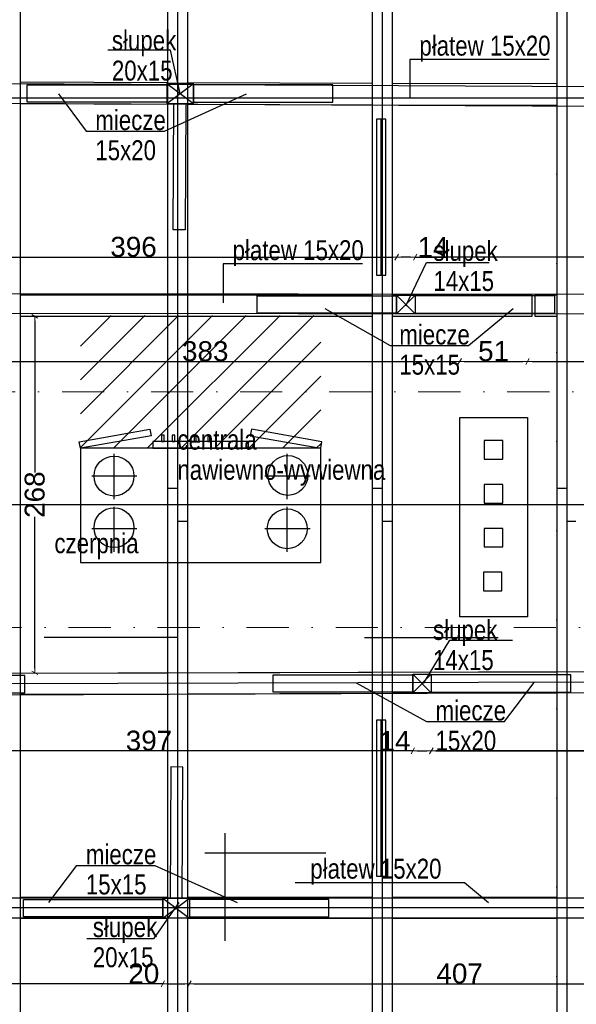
# Model space of a CAD drawing. Header units: millimetres. Extents: x 77315 to 2132699, y -120257 to -89040.
# Tile 22 of 56: x 634041 to 638232, y -114451 to -107044. Entities that reach past the tile are written whole.
import ezdxf

# ---------------------------------------------------------------- set-up
doc = ezdxf.new("R2010")
doc.units = ezdxf.units.MM
doc.header["$MEASUREMENT"] = 0
doc.linetypes.add('Dot & Dashed', pattern=[670.277762, 317.5, -176.388889, 0, -176.388874])
for name, color, linetype in [('2D Drafting - General', 7, 'Continuous'), ('DIM MALY', 7, 'Continuous'), ('Nowe_0', 7, 'Continuous'), ('Nowe_Interior - Lamp', 7, 'Continuous'), ('opisy inne', 7, 'Continuous'), ('OSIE', 7, 'Continuous'), ('platew', 7, 'Continuous'), ('podwaliny', 7, 'Continuous'), ('SCIANY_KONSTR', 7, 'Continuous'), ('Structural - Grid', 7, 'Continuous'), ('wiezba', 7, 'Continuous')]:
    doc.layers.add(name, color=color, linetype=linetype)
doc.styles.add('STYL_AUTOMATYCZNY_2', font='arial.ttf')
doc.styles.add('STYL_AUTOMATYCZNY_3', font='arial.ttf', dxfattribs={"width": 0.8})
doc.dimstyles.new('STYL_AUTOMATYCZNY__8', dxfattribs={"dimtxt": 150, "dimasz": 34.231941, "dimexe": 0.18, "dimexo": 0.0625, "dimgap": 0, "dimtad": 1, "dimdec": 0, "dimlfac": 0.1, "dimzin": 0, "dimdsep": 46, "dimtxsty": 'STYL_AUTOMATYCZNY_2', "dimblk": 'ARROWHEAD_2', "dimblk1": 'ARROWHEAD_2', "dimblk2": 'ARROWHEAD_2', "dimcen": 0.09, "dimse1": 1, "dimse2": 1, "dimclrd": 5, "dimclre": 5, "dimclrt": 1, "dimadec": 0, "dimazin": 0, "dimtfac": 1, "dimtdec": 4, "dimtmove": 0, "dimatfit": 3, "dimfxl": 0, "dimtolj": 1, "dimtzin": 0, "dimarcsym": 0})
doc.dimstyles.new('STYL_AUTOMATYCZNY__9', dxfattribs={"dimtxt": 150, "dimasz": 34.231941, "dimexe": 0.18, "dimexo": 0.0625, "dimgap": 0, "dimtad": 1, "dimtih": 1, "dimtoh": 1, "dimdec": 0, "dimlfac": 0.1, "dimzin": 0, "dimdsep": 46, "dimtxsty": 'STYL_AUTOMATYCZNY_2', "dimblk": 'ARROWHEAD_2', "dimblk1": 'ARROWHEAD_2', "dimblk2": 'ARROWHEAD_2', "dimcen": 0.09, "dimse1": 1, "dimse2": 1, "dimclrd": 5, "dimclre": 5, "dimclrt": 1, "dimadec": 0, "dimazin": 0, "dimtfac": 1, "dimtdec": 4, "dimtmove": 0, "dimatfit": 3, "dimfxl": 0, "dimtolj": 1, "dimtzin": 0, "dimarcsym": 0})

# ---------------------------------------------------------------- blocks, each defined once
blk = doc.blocks.new('ARROWHEAD_2')
at = {"color": 0, "linetype": 'Continuous', "lineweight": 0}
for p, q in [((0, 0), (-1, 0)), ((-0.38, -0.66), (0.38, 0.66))]:
    blk.add_line(p, q, dxfattribs=at)
blk = doc.blocks.new('*D1224', base_point=(536116.7, -11361.7))
at = {"layer": 'Defpoints', "color": 0}
for p in [(631248.9, -114044.4), (635118.9, -114005.5), (631248.9, -114296.4)]:
    blk.add_point(p, dxfattribs=at)
at = {"layer": 'DIM MALY', "color": 5, "lineweight": -2}
blk.add_line((635084.7, -114296.4), (631283.1, -114296.4), dxfattribs=at)
at = {"layer": 'DIM MALY', "color": 5, "lineweight": -2, "xscale": 34.23194115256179, "yscale": 34.23194115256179, "zscale": 34.23194115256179, "rotation": 180}
blk.add_blockref('ARROWHEAD_2', (631248.9, -114296.4), dxfattribs=at)
at = {"layer": 'DIM MALY', "color": 5, "lineweight": -2, "xscale": 34.23194115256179, "yscale": 34.23194115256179, "zscale": 34.23194115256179}
blk.add_blockref('ARROWHEAD_2', (635118.9, -114296.4), dxfattribs=at)
at = {"layer": 'DIM MALY', "color": 1, "insert": (633183.5, -114219.8), "char_height": 150, "attachment_point": 5, "style": 'STYL_AUTOMATYCZNY_2'}
blk.add_mtext('\\A1;387', dxfattribs=at)
blk = doc.blocks.new('*D1225', base_point=(536116.7, -11361.7))
at = {"layer": 'Defpoints', "color": 0}
for p in [(635118.9, -114044.4), (635318.9, -114043.4), (635318.9, -114296.4)]:
    blk.add_point(p, dxfattribs=at)
at = {"layer": 'DIM MALY', "color": 5, "lineweight": -2}
for p, q in [((635084.7, -114296.4), (634867.8, -114296.4)), ((635118.9, -114296.4), (635084.7, -114296.4)), ((635153.1, -114296.4), (635284.7, -114296.4))]:
    blk.add_line(p, q, dxfattribs=at)
at = {"layer": 'DIM MALY', "color": 5, "lineweight": -2, "xscale": 34.23194115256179, "yscale": 34.23194115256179, "zscale": 34.23194115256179, "rotation": 180}
blk.add_blockref('ARROWHEAD_2', (635118.9, -114296.4), dxfattribs=at)
at = {"layer": 'DIM MALY', "color": 5, "lineweight": -2, "xscale": 34.23194115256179, "yscale": 34.23194115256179, "zscale": 34.23194115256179}
blk.add_blockref('ARROWHEAD_2', (635318.9, -114296.4), dxfattribs=at)
at = {"layer": 'DIM MALY', "color": 1, "insert": (634976.2, -114219.8), "char_height": 150, "attachment_point": 5, "style": 'STYL_AUTOMATYCZNY_2'}
blk.add_mtext('\\A1;20', dxfattribs=at)
blk = doc.blocks.new('*D1226', base_point=(536116.7, -11361.7))
at = {"layer": 'Defpoints', "color": 0}
for p in [(635318.9, -114035.7), (639388.9, -114008.4), (639388.9, -114296.4)]:
    blk.add_point(p, dxfattribs=at)
at = {"layer": 'DIM MALY', "color": 5, "lineweight": -2}
blk.add_line((635353.1, -114296.4), (639354.7, -114296.4), dxfattribs=at)
at = {"layer": 'DIM MALY', "color": 5, "lineweight": -2, "xscale": 34.23194115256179, "yscale": 34.23194115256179, "zscale": 34.23194115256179, "rotation": 180}
blk.add_blockref('ARROWHEAD_2', (635318.9, -114296.4), dxfattribs=at)
at = {"layer": 'DIM MALY', "color": 5, "lineweight": -2, "xscale": 34.23194115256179, "yscale": 34.23194115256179, "zscale": 34.23194115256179}
blk.add_blockref('ARROWHEAD_2', (639388.9, -114296.4), dxfattribs=at)
at = {"layer": 'DIM MALY', "color": 1, "insert": (637353.5, -114219.8), "char_height": 150, "attachment_point": 5, "style": 'STYL_AUTOMATYCZNY_2'}
blk.add_mtext('\\A1;407', dxfattribs=at)
blk = doc.blocks.new('*D1237', base_point=(536116.7, -11361.7))
at = {"layer": 'Defpoints', "color": 0}
for p in [(637018.9, -108830.2), (637018.9, -108902.7), (641048.9, -109035.2)]:
    blk.add_point(p, dxfattribs=at)
at = {"layer": 'DIM MALY', "color": 5, "lineweight": -2}
blk.add_line((641014.7, -108830.2), (637053.1, -108830.2), dxfattribs=at)
at = {"layer": 'DIM MALY', "color": 5, "lineweight": -2, "xscale": 34.23194115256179, "yscale": 34.23194115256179, "zscale": 34.23194115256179, "rotation": 180}
blk.add_blockref('ARROWHEAD_2', (637018.9, -108830.2), dxfattribs=at)
at = {"layer": 'DIM MALY', "color": 5, "lineweight": -2, "xscale": 34.23194115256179, "yscale": 34.23194115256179, "zscale": 34.23194115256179}
blk.add_blockref('ARROWHEAD_2', (641048.9, -108830.2), dxfattribs=at)
at = {"layer": 'DIM MALY', "color": 1, "insert": (639033.5, -108753.6), "char_height": 150, "attachment_point": 5, "style": 'STYL_AUTOMATYCZNY_2'}
blk.add_mtext('\\A1;403', dxfattribs=at)
blk = doc.blocks.new('*D1241', base_point=(536116.7, -11361.7))
at = {"layer": 'Defpoints', "color": 0}
for p in [(636878.9, -108830.2), (636878.9, -108885.7), (632918.9, -109080.6)]:
    blk.add_point(p, dxfattribs=at)
at = {"layer": 'DIM MALY', "color": 5, "lineweight": -2}
blk.add_line((632953.1, -108830.2), (636844.7, -108830.2), dxfattribs=at)
at = {"layer": 'DIM MALY', "color": 5, "lineweight": -2, "xscale": 34.23194115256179, "yscale": 34.23194115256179, "zscale": 34.23194115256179, "rotation": 180}
blk.add_blockref('ARROWHEAD_2', (632918.9, -108830.2), dxfattribs=at)
at = {"layer": 'DIM MALY', "color": 5, "lineweight": -2, "xscale": 34.23194115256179, "yscale": 34.23194115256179, "zscale": 34.23194115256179}
blk.add_blockref('ARROWHEAD_2', (636878.9, -108830.2), dxfattribs=at)
at = {"layer": 'DIM MALY', "color": 1, "insert": (634898.5, -108753.6), "char_height": 150, "attachment_point": 5, "style": 'STYL_AUTOMATYCZNY_2'}
blk.add_mtext('\\A1;396', dxfattribs=at)
blk = doc.blocks.new('*D1242', base_point=(536116.7, -11361.7))
at = {"layer": 'Defpoints', "color": 0}
for p in [(637018.9, -108742.6), (636878.9, -108830.2), (636878.9, -109080.6)]:
    blk.add_point(p, dxfattribs=at)
at = {"layer": 'DIM MALY', "color": 5, "lineweight": -2}
for p, q in [((636984.7, -108830.2), (636913.1, -108830.2)), ((637018.9, -108830.2), (637053.1, -108830.2)), ((637053.1, -108830.2), (637253.3, -108830.2))]:
    blk.add_line(p, q, dxfattribs=at)
at = {"layer": 'DIM MALY', "color": 5, "lineweight": -2, "xscale": 34.23194115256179, "yscale": 34.23194115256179, "zscale": 34.23194115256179, "rotation": 180}
blk.add_blockref('ARROWHEAD_2', (636878.9, -108830.2), dxfattribs=at)
at = {"layer": 'DIM MALY', "color": 5, "lineweight": -2, "xscale": 34.23194115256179, "yscale": 34.23194115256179, "zscale": 34.23194115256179}
blk.add_blockref('ARROWHEAD_2', (637018.9, -108830.2), dxfattribs=at)
at = {"layer": 'DIM MALY', "color": 1, "insert": (637153.2, -108754.9), "char_height": 150, "attachment_point": 5, "style": 'STYL_AUTOMATYCZNY_2'}
blk.add_mtext('\\A1;14', dxfattribs=at)
blk = doc.blocks.new('*D1252', base_point=(536116.7, -11361.7))
at = {"layer": 'Defpoints', "color": 0}
for p in [(634182.7, -109275.5), (634155, -111957.9), (634182.7, -111957.9)]:
    blk.add_point(p, dxfattribs=at)
at = {"layer": 'DIM MALY', "color": 5, "lineweight": -2}
for p, q in [((634155, -109309.7), (634155, -110449.9)), ((634155, -111923.6), (634155, -110784.2))]:
    blk.add_line(p, q, dxfattribs=at)
at = {"layer": 'DIM MALY', "color": 5, "lineweight": -2, "xscale": 34.23194115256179, "yscale": 34.23194115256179, "zscale": 34.23194115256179}
for p, rotation in [((634155, -109275.5), 90), ((634155, -111957.9), 270)]:
    blk.add_blockref('ARROWHEAD_2', p, dxfattribs=dict(at, rotation=rotation))
at = {"layer": 'DIM MALY', "color": 1, "insert": (634155, -110617.1), "char_height": 150, "attachment_point": 5, "rotation": 90, "style": 'STYL_AUTOMATYCZNY_2'}
blk.add_mtext('\\A1;268', dxfattribs=at)
blk = doc.blocks.new('*D1257', base_point=(536116.7, -11361.7))
at = {"layer": 'Defpoints', "color": 0}
for p in [(637140.3, -112200.4), (641189.8, -112183.4), (637140.3, -112545.4)]:
    blk.add_point(p, dxfattribs=at)
at = {"layer": 'DIM MALY', "color": 5, "lineweight": -2}
blk.add_line((641155.6, -112545.4), (637174.5, -112545.4), dxfattribs=at)
at = {"layer": 'DIM MALY', "color": 5, "lineweight": -2, "xscale": 34.23194115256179, "yscale": 34.23194115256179, "zscale": 34.23194115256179, "rotation": 180}
blk.add_blockref('ARROWHEAD_2', (637140.3, -112545.4), dxfattribs=at)
at = {"layer": 'DIM MALY', "color": 5, "lineweight": -2, "xscale": 34.23194115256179, "yscale": 34.23194115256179, "zscale": 34.23194115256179}
blk.add_blockref('ARROWHEAD_2', (641189.8, -112545.4), dxfattribs=at)
at = {"layer": 'DIM MALY', "color": 1, "insert": (639164.7, -112468.8), "char_height": 150, "attachment_point": 5, "style": 'STYL_AUTOMATYCZNY_2'}
blk.add_mtext('\\A1;405', dxfattribs=at)
blk = doc.blocks.new('*D1258', base_point=(536116.7, -11361.7))
at = {"layer": 'Defpoints', "color": 0}
for p in [(637000.3, -112200.4), (637140.3, -112200.4), (637140.3, -112545.4)]:
    blk.add_point(p, dxfattribs=at)
at = {"layer": 'DIM MALY', "color": 5, "lineweight": -2}
for p, q in [((636966.1, -112545.4), (636765.9, -112545.4)), ((637000.3, -112545.4), (636966.1, -112545.4)), ((637034.5, -112545.4), (637106.1, -112545.4))]:
    blk.add_line(p, q, dxfattribs=at)
at = {"layer": 'DIM MALY', "color": 5, "lineweight": -2, "xscale": 34.23194115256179, "yscale": 34.23194115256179, "zscale": 34.23194115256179, "rotation": 180}
blk.add_blockref('ARROWHEAD_2', (637000.3, -112545.4), dxfattribs=at)
at = {"layer": 'DIM MALY', "color": 5, "lineweight": -2, "xscale": 34.23194115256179, "yscale": 34.23194115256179, "zscale": 34.23194115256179}
blk.add_blockref('ARROWHEAD_2', (637140.3, -112545.4), dxfattribs=at)
at = {"layer": 'DIM MALY', "color": 1, "insert": (636866, -112470.1), "char_height": 150, "attachment_point": 5, "style": 'STYL_AUTOMATYCZNY_2'}
blk.add_mtext('\\A1;14', dxfattribs=at)
blk = doc.blocks.new('*D1259', base_point=(536116.7, -11361.7))
at = {"layer": 'Defpoints', "color": 0}
for p in [(637140.3, -112200.4), (641189.8, -112183.4), (641189.8, -112545.4)]:
    blk.add_point(p, dxfattribs=at)
at = {"layer": 'DIM MALY', "color": 5, "lineweight": -2}
blk.add_line((637174.5, -112545.4), (641155.6, -112545.4), dxfattribs=at)
at = {"layer": 'DIM MALY', "color": 5, "lineweight": -2, "xscale": 34.23194115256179, "yscale": 34.23194115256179, "zscale": 34.23194115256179, "rotation": 180}
blk.add_blockref('ARROWHEAD_2', (637140.3, -112545.4), dxfattribs=at)
at = {"layer": 'DIM MALY', "color": 5, "lineweight": -2, "xscale": 34.23194115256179, "yscale": 34.23194115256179, "zscale": 34.23194115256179}
blk.add_blockref('ARROWHEAD_2', (641189.8, -112545.4), dxfattribs=at)
at = {"layer": 'DIM MALY', "color": 1, "insert": (639164.7, -112468.8), "char_height": 150, "attachment_point": 5, "style": 'STYL_AUTOMATYCZNY_2'}
blk.add_mtext('\\A1;405', dxfattribs=at)
blk = doc.blocks.new('*D1260', base_point=(536116.7, -11361.7))
at = {"layer": 'Defpoints', "color": 0}
for p in [(633030.3, -112200.4), (637000.3, -112173.1), (633030.3, -112545.4)]:
    blk.add_point(p, dxfattribs=at)
at = {"layer": 'DIM MALY', "color": 5, "lineweight": -2}
blk.add_line((636966.1, -112545.4), (633064.5, -112545.4), dxfattribs=at)
at = {"layer": 'DIM MALY', "color": 5, "lineweight": -2, "xscale": 34.23194115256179, "yscale": 34.23194115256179, "zscale": 34.23194115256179, "rotation": 180}
blk.add_blockref('ARROWHEAD_2', (633030.3, -112545.4), dxfattribs=at)
at = {"layer": 'DIM MALY', "color": 5, "lineweight": -2, "xscale": 34.23194115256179, "yscale": 34.23194115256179, "zscale": 34.23194115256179}
blk.add_blockref('ARROWHEAD_2', (637000.3, -112545.4), dxfattribs=at)
at = {"layer": 'DIM MALY', "color": 1, "insert": (635014.9, -112468.7), "char_height": 150, "attachment_point": 5, "style": 'STYL_AUTOMATYCZNY_2'}
blk.add_mtext('\\A1;397', dxfattribs=at)
blk = doc.blocks.new('*D1670', base_point=(536116.7, -11361.7))
at = {"layer": 'Defpoints', "color": 0}
for p in [(637353.9, -109615.5), (633523.4, -110135.7), (637353.9, -110102.4)]:
    blk.add_point(p, dxfattribs=at)
at = {"layer": 'DIM MALY', "color": 5, "lineweight": -2}
blk.add_line((633557.6, -109615.5), (637319.7, -109615.5), dxfattribs=at)
at = {"layer": 'DIM MALY', "color": 5, "lineweight": -2, "xscale": 34.23194115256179, "yscale": 34.23194115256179, "zscale": 34.23194115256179, "rotation": 180}
blk.add_blockref('ARROWHEAD_2', (633523.4, -109615.5), dxfattribs=at)
at = {"layer": 'DIM MALY', "color": 5, "lineweight": -2, "xscale": 34.23194115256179, "yscale": 34.23194115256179, "zscale": 34.23194115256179}
blk.add_blockref('ARROWHEAD_2', (637353.9, -109615.5), dxfattribs=at)
at = {"layer": 'DIM MALY', "color": 1, "insert": (635438.3, -109538.8), "char_height": 150, "attachment_point": 5, "style": 'STYL_AUTOMATYCZNY_2'}
blk.add_mtext('\\A1;383', dxfattribs=at)
blk = doc.blocks.new('*D1671', base_point=(536116.7, -11361.7))
at = {"layer": 'Defpoints', "color": 0}
for p in [(637863.9, -109614.8), (637353.9, -110102.4), (637863.9, -110089.2)]:
    blk.add_point(p, dxfattribs=at)
at = {"layer": 'DIM MALY', "color": 5, "lineweight": -2}
blk.add_line((637388.2, -109614.8), (637829.7, -109614.8), dxfattribs=at)
at = {"layer": 'DIM MALY', "color": 5, "lineweight": -2, "xscale": 34.23194115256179, "yscale": 34.23194115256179, "zscale": 34.23194115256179, "rotation": 180}
blk.add_blockref('ARROWHEAD_2', (637353.9, -109614.8), dxfattribs=at)
at = {"layer": 'DIM MALY', "color": 5, "lineweight": -2, "xscale": 34.23194115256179, "yscale": 34.23194115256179, "zscale": 34.23194115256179}
blk.add_blockref('ARROWHEAD_2', (637863.9, -109614.8), dxfattribs=at)
at = {"layer": 'DIM MALY', "color": 1, "insert": (637608.7, -109538.2), "char_height": 150, "attachment_point": 5, "style": 'STYL_AUTOMATYCZNY_2'}
blk.add_mtext('\\A1;51', dxfattribs=at)
blk = doc.blocks.new('*D1672', base_point=(536116.7, -11361.7))
at = {"layer": 'Defpoints', "color": 0}
for p in [(637863.9, -109614.8), (637353.9, -110102.4), (637863.9, -110089.2)]:
    blk.add_point(p, dxfattribs=at)
at = {"layer": 'DIM MALY', "color": 5, "lineweight": -2}
blk.add_line((637388.2, -109614.8), (637829.7, -109614.8), dxfattribs=at)
at = {"layer": 'DIM MALY', "color": 5, "lineweight": -2, "xscale": 34.23194115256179, "yscale": 34.23194115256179, "zscale": 34.23194115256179, "rotation": 180}
blk.add_blockref('ARROWHEAD_2', (637353.9, -109614.8), dxfattribs=at)
at = {"layer": 'DIM MALY', "color": 5, "lineweight": -2, "xscale": 34.23194115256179, "yscale": 34.23194115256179, "zscale": 34.23194115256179}
blk.add_blockref('ARROWHEAD_2', (637863.9, -109614.8), dxfattribs=at)
at = {"layer": 'DIM MALY', "color": 1, "insert": (637608.7, -109538.2), "char_height": 150, "attachment_point": 5, "style": 'STYL_AUTOMATYCZNY_2'}
blk.add_mtext('\\A1;51', dxfattribs=at)
blk = doc.blocks.new('*D1673', base_point=(536116.7, -11361.7))
at = {"layer": 'Defpoints', "color": 0}
for p in [(644164.5, -109614.8), (637863.9, -110089.2), (644164.5, -110569.9)]:
    blk.add_point(p, dxfattribs=at)
at = {"layer": 'DIM MALY', "color": 5, "lineweight": -2}
blk.add_line((637898.2, -109614.8), (644130.3, -109614.8), dxfattribs=at)
at = {"layer": 'DIM MALY', "color": 5, "lineweight": -2, "xscale": 34.23194115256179, "yscale": 34.23194115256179, "zscale": 34.23194115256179, "rotation": 180}
blk.add_blockref('ARROWHEAD_2', (637863.9, -109614.8), dxfattribs=at)
at = {"layer": 'DIM MALY', "color": 5, "lineweight": -2, "xscale": 34.23194115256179, "yscale": 34.23194115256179, "zscale": 34.23194115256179}
blk.add_blockref('ARROWHEAD_2', (644164.5, -109614.8), dxfattribs=at)
at = {"layer": 'DIM MALY', "color": 1, "insert": (641013.8, -109538.1), "char_height": 150, "attachment_point": 5, "style": 'STYL_AUTOMATYCZNY_2'}
blk.add_mtext('\\A1;630', dxfattribs=at)
blk = doc.blocks.new('*D1688', base_point=(536116.7, -11361.7))
at = {"layer": 'Defpoints', "color": 0}
for p in [(637863.9, -109614.8), (637353.9, -110102.4), (637863.9, -110089.2)]:
    blk.add_point(p, dxfattribs=at)
at = {"layer": 'DIM MALY', "color": 5, "lineweight": -2}
blk.add_line((637388.2, -109614.8), (637829.7, -109614.8), dxfattribs=at)
at = {"layer": 'DIM MALY', "color": 5, "lineweight": -2, "xscale": 34.23194115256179, "yscale": 34.23194115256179, "zscale": 34.23194115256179, "rotation": 180}
blk.add_blockref('ARROWHEAD_2', (637353.9, -109614.8), dxfattribs=at)
at = {"layer": 'DIM MALY', "color": 5, "lineweight": -2, "xscale": 34.23194115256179, "yscale": 34.23194115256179, "zscale": 34.23194115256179}
blk.add_blockref('ARROWHEAD_2', (637863.9, -109614.8), dxfattribs=at)
at = {"layer": 'DIM MALY', "color": 1, "insert": (637608.7, -109538.2), "char_height": 150, "attachment_point": 5, "style": 'STYL_AUTOMATYCZNY_2'}
blk.add_mtext('\\A1;51', dxfattribs=at)
blk = doc.blocks.new('*D1689', base_point=(536116.7, -11361.7))
at = {"layer": 'Defpoints', "color": 0}
for p in [(644164.5, -109614.8), (637863.9, -110089.2), (644164.5, -110569.9)]:
    blk.add_point(p, dxfattribs=at)
at = {"layer": 'DIM MALY', "color": 5, "lineweight": -2}
blk.add_line((637898.2, -109614.8), (644130.3, -109614.8), dxfattribs=at)
at = {"layer": 'DIM MALY', "color": 5, "lineweight": -2, "xscale": 34.23194115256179, "yscale": 34.23194115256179, "zscale": 34.23194115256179, "rotation": 180}
blk.add_blockref('ARROWHEAD_2', (637863.9, -109614.8), dxfattribs=at)
at = {"layer": 'DIM MALY', "color": 5, "lineweight": -2, "xscale": 34.23194115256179, "yscale": 34.23194115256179, "zscale": 34.23194115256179}
blk.add_blockref('ARROWHEAD_2', (644164.5, -109614.8), dxfattribs=at)
at = {"layer": 'DIM MALY', "color": 1, "insert": (641013.8, -109538.1), "char_height": 150, "attachment_point": 5, "style": 'STYL_AUTOMATYCZNY_2'}
blk.add_mtext('\\A1;630', dxfattribs=at)

msp = doc.modelspace()

# ---------------------------------------------------------------- hatches: boundary and pattern name
at = {"layer": '2D Drafting - General'}
h = msp.add_hatch(dxfattribs=at)
h.set_pattern_fill('Masonry_Block_0003', color=256, style=0, pattern_type=2)
h.set_pattern_definition([(45, (536116.65, -11361.66), (-127.27922, 127.27922), [])])
h.paths.add_polyline_path([(634498.6, -110268.4), (636308.6, -110268.4), (636308.6, -109268.4), (634498.6, -109268.4)])

# ---------------------------------------------------------------- linework, layer by layer
for p, q in [((635232.9, -111690.7), (634226.5, -111690.7)), ((636637.2, -111690.7), (637643.6, -111690.7))]:
    msp.add_line(p, q)
at = {"layer": 'Nowe_0'}
for points in [[(634498.6, -110268.4), (634489.9, -110219.1), (635021.7, -110125.4), (635030.4, -110174.6)], [(636308.6, -110268.4), (636317.2, -110219.1), (635785.4, -110125.4), (635776.8, -110174.6)], [(635109.7, -110218.4), (635129.7, -110218.4), (635129.7, -110168.4), (635109.7, -110168.4)], [(635189.7, -110218.4), (635209.7, -110218.4), (635209.7, -110168.4), (635189.7, -110168.4)], [(635355.9, -110218.4), (635370.9, -110218.4), (635370.9, -110178.4), (635355.9, -110178.4)], [(635458.2, -110218.4), (635473.2, -110218.4), (635473.2, -110178.4), (635458.2, -110178.4)], [(634498.6, -111128.4), (636308.6, -111128.4), (636308.6, -110268.4), (634498.6, -110268.4)], [(635043.6, -110268.4), (635763.6, -110268.4), (635763.6, -110218.4), (635043.6, -110218.4)]]:
    msp.add_lwpolyline(points, close=True, dxfattribs=at)
for points in [[(634751.6, -110649.9), (634751.6, -110309.9)], [(636055.6, -110649.9), (636055.6, -110309.9)], [(634924.1, -110477.4), (634584.1, -110477.4)], [(636228.1, -110477.4), (635888.1, -110477.4)], [(634751.6, -111047.9), (634751.6, -110707.9)], [(636055.6, -111047.9), (636055.6, -110707.9)], [(634924.1, -110875.4), (634584.1, -110875.4)], [(636228.1, -110875.4), (635888.1, -110875.4)]]:
    msp.add_lwpolyline(points, dxfattribs=at)
for centre in [(634751.6, -110477.4), (636060.6, -110472.6), (634751.6, -110865.5), (636055.6, -110873.6)]:
    msp.add_circle(centre, 150, dxfattribs=at)
at = {"layer": 'Nowe_Interior - Lamp'}
for points in [[(636727.9, -107791.4), (636727.9, -108965.4), (636796.9, -108965.4), (636796.9, -107791.4)], [(636727.9, -112313.4), (636727.9, -113487.4), (636796.9, -113487.4), (636796.9, -112313.4)]]:
    msp.add_lwpolyline(points, close=True, dxfattribs=at)
for points in [[(636762.4, -108965.4), (636762.4, -107791.4)], [(636762.4, -113487.4), (636762.4, -112313.4)]]:
    msp.add_lwpolyline(points, dxfattribs=at)
at = {"layer": 'opisy inne'}
for p, q in [((638028.6, -107343.3), (636978.8, -107343.3)), ((636978.8, -107343.3), (636978.8, -107635.5)), ((636622.6, -108881.8), (635572.7, -108881.8)), ((635572.7, -108881.8), (635572.7, -109173.9)), ((635586.4, -113163.2), (635586.4, -113974.7)), ((636346.2, -113313.2), (635436.4, -113313.2))]:
    msp.add_line(p, q, dxfattribs=at)
for points in [[(635249, -107599.6), (635177.1, -107273.6), (634704.4, -107273.6)], [(634332.5, -107602.4), (634542.7, -107882.1), (635130.7, -107882.1), (635749.8, -107602.4)], [(636948.9, -109195.5), (637103.8, -108869.4), (637576.4, -108869.4)], [(636338.6, -109215.7), (636831.2, -109495.5), (637419.1, -109495.5), (637755.9, -109215.7)], [(637081.8, -112038.4), (637278.8, -111712.4), (637751.4, -111712.4)], [(636575.6, -112033.2), (637103.9, -112323.8), (637691.8, -112323.8), (637913.6, -112029.3)], [(634261.2, -113685.5), (634471.4, -113405.7), (635059.4, -113405.7), (635678.5, -113685.4)], [(636115.2, -113534.6), (637389.3, -113534.6), (637570.3, -113685.4)], [(635239.5, -113685.4), (635047.8, -113957.7), (634545.8, -113957.7)]]:
    msp.add_lwpolyline(points, dxfattribs=at)
at = {"layer": 'OSIE'}
for p, q in [((635229, -104546.9), (635229, -116836.9)), ((636769.3, -104546.9), (636769.3, -116836.9)), ((638159.3, -104546.9), (638159.3, -116836.9)), ((643928.9, -107635.5), (632891.5, -107635.5)), ((623016.9, -110691.9), (655149.7, -110691.9)), ((642766.6, -112015.4), (631135, -112048.8)), ((644759.3, -113725.4), (623888.9, -113725.5))]:
    msp.add_line(p, q, dxfattribs=at)
at = {"layer": 'platew'}
for p, q in [((626868.9, -107488.5), (649654.3, -107602)), ((627019.3, -107638.4), (649654.3, -107750.9)), ((628673.9, -109096.7), (648243.9, -109118.9)), ((628825, -109246.9), (648243.9, -109268.9)), ((643013.1, -111940.1), (628335.6, -111974.6)), ((643013.1, -112090.4), (628335.6, -112147.5)), ((646763.9, -113654.6), (627038.5, -113650.6)), ((646763.9, -113804.6), (626894, -113800.6))]:
    msp.add_line(p, q, dxfattribs=at)
at = {"layer": 'podwaliny'}
for points in [[(635154, -107518.7), (634043.9, -107515.3)], [(636694.3, -107523.4), (635304, -107519.1)], [(638084.3, -107527.6), (636844.3, -107523.8)], [(634043.9, -107675.3), (635154, -107678.7)], [(635304, -107679.1), (636694.3, -107683.4)], [(636844.3, -107683.8), (638084.3, -107687.6)], [(636694.3, -109115.5), (634043.9, -109115.5)], [(636844.3, -109275.5), (637898.9, -109275.5), (637898.9, -109115.5), (636844.3, -109115.5)], [(638084.3, -109115.5), (637918.9, -109115.5), (637918.9, -109275.5), (638084.3, -109275.5)], [(634043.9, -109275.5), (636694.3, -109275.5)], [(634043.9, -111960.4), (635154, -111957.2)], [(635304, -111956.8), (636694.3, -111952.8)], [(636844.3, -111952.4), (638084.3, -111948.8)], [(635154, -112118.2), (634043.9, -112121.5)], [(636694.3, -112113.6), (635304, -112117.7)], [(638084.3, -112109.4), (636844.3, -112113.1)], [(634043.9, -113645.4), (635154, -113645.4)], [(635304, -113645.4), (636694.3, -113645.4)], [(636844.3, -113645.4), (638084.3, -113645.4)], [(635154, -113805.4), (634043.9, -113805.4)], [(636694.3, -113805.4), (635304, -113805.4)], [(638084.3, -113805.4), (636844.3, -113805.4)]]:
    msp.add_lwpolyline(points, dxfattribs=at)
at = {"layer": 'SCIANY_KONSTR'}
for points in [[(637353.9, -110035.5), (637863.9, -110035.5), (637863.9, -111535.5), (637353.9, -111535.5)], [(637538.9, -110350.5), (637678.9, -110350.5), (637678.9, -110210.5), (637538.9, -110210.5)], [(637538.9, -110680.5), (637678.9, -110680.5), (637678.9, -110540.5), (637538.9, -110540.5)], [(637538.9, -111010.5), (637678.9, -111010.5), (637678.9, -110870.5), (637538.9, -110870.5)], [(637532, -111340.5), (637672, -111340.5), (637672, -111200.5), (637532, -111200.5)]]:
    msp.add_lwpolyline(points, close=True, dxfattribs=at)
at = {"layer": 'Structural - Grid', "linetype": 'Dot & Dashed', "lineweight": 15}
for p, q in [((638083.9, -118756.7), (638083.9, -101901.3)), ((656800.1, -109844.2), (614931.3, -109844.2)), ((654837.9, -111616.6), (616893.5, -111616.6))]:
    msp.add_line(p, q, dxfattribs=at)
at = {"layer": 'wiezba'}
for p, q in [((634043.9, -104546.9), (634043.9, -116836.9)), ((635154, -104546.9), (635154, -116836.9)), ((635304, -104546.9), (635304, -116836.9)), ((636694.3, -104546.9), (636694.3, -116836.9)), ((636844.3, -104546.9), (636844.3, -116836.9)), ((638084.3, -104546.9), (638084.3, -116836.9)), ((635149, -107674.6), (635349, -107524.6)), ((635149, -107524.6), (635349, -107674.6)), ((637018.9, -109257.6), (636878.9, -109117.6)), ((637018.9, -109117.6), (636878.9, -109257.6)), ((637140.3, -112107.8), (637000.3, -111967.8)), ((637140.3, -111967.8), (637000.3, -112107.8)), ((635119, -113652.3), (635319, -113802.3)), ((635119, -113802.3), (635319, -113652.3))]:
    msp.add_line(p, q, dxfattribs=at)
for points in [[(635148.8, -107664.6), (634098.8, -107664.6), (634098.8, -107534.6), (635148.8, -107534.6)], [(635149, -107674.6), (635349, -107674.6), (635349, -107524.6), (635149, -107524.6)], [(635349, -107664.6), (636399, -107664.6), (636399, -107534.6), (635349, -107534.6)], [(635291.4, -107674.8), (635286.7, -108625), (635196.7, -108624.6), (635201.4, -107674.4)], [(636878.9, -109252.6), (635828.9, -109252.6), (635828.9, -109122.6), (636878.9, -109122.6)], [(637018.9, -109257.6), (636878.9, -109257.6), (636878.9, -109117.6), (637018.9, -109117.6)], [(637018.9, -109252.6), (638068.9, -109252.6), (638068.9, -109122.6), (637018.9, -109122.6)], [(633030.3, -112107.3), (634080.3, -112107.3), (634080.3, -111977.3), (633030.3, -111977.3)], [(637000.3, -112102.8), (635950.3, -112102.8), (635950.3, -111972.8), (637000.3, -111972.8)], [(637140.3, -112107.8), (637000.3, -112107.8), (637000.3, -111967.8), (637140.3, -111967.8)], [(637140.3, -112102.8), (638190.3, -112102.8), (638190.3, -111972.8), (637140.3, -111972.8)], [(635264, -113652.3), (635268.7, -112665.9), (635178.7, -112665.4), (635174, -113652.2)], [(635119, -113793.7), (634069, -113793.7), (634069, -113663.7), (635119, -113663.7)], [(635119, -113652.3), (635319, -113652.3), (635319, -113802.3), (635119, -113802.3)], [(635319, -113793.4), (636369, -113793.4), (636369, -113663.4), (635319, -113663.4)]]:
    msp.add_lwpolyline(points, close=True, dxfattribs=at)
for points in [[(635159, -110567.7), (635229, -110567.7), (635229, -110816.1), (635299, -110816.1)], [(636699.3, -110567.7), (636769.3, -110567.7), (636769.3, -110816.1), (636839.3, -110816.1)], [(638089.3, -110567.7), (638159.3, -110567.7), (638159.3, -110816.1), (638229.3, -110816.1)]]:
    msp.add_lwpolyline(points, dxfattribs=at)

# ---------------------------------------------------------------- texts
at = {"layer": 'opisy inne', "char_height": 150, "attachment_point": 1, "style": 'STYL_AUTOMATYCZNY_3'}
for s, insert, line_spacing_factor in [('\\A1;{\\pql;\\fArial|b0|i0|c238|p0;\\W0.800000;słupek\\P\\pql;\\fArial|b0|i0|c238|p0;\\W0.800000;20x15}', (634735.6, -107125.4), 0.906268), ('\\A1;{\\pql;\\fArial|b0|i0|c238|p0;\\W0.800000;miecze    \\P\\pql;\\fArial|b0|i0|c238|p0;\\W0.800000;15x20}', (634610.9, -107724.3), 0.906268), ('\\A1;{\\pql;\\fArial|b0|i0|c238|p0;\\W0.800000;słupek\\P\\pql;\\fArial|b0|i0|c238|p0;\\W0.800000;14x15}', (637155.8, -108708.3), 0.906268), ('\\A1;{\\pql;\\fArial|b0|i0|c238|p0;\\W0.800000;miecze    \\P\\pql;\\fArial|b0|i0|c238|p0;\\W0.800000;15x15}', (636899.3, -109337.6), 0.906268), ('\\A1;{\\pql;\\fArial|b0|i0|c238|p0;\\W0.800000;centrala \\P\\pql;\\fArial|b0|i0|c238|p0;\\W0.800000;nawiewno-wywiewna}', (635229, -110128.4), 0.906201), ('\\A1;{\\pql;\\fArial|b0|i0|c238|p0;\\W0.800000;słupek\\P\\pql;\\fArial|b0|i0|c238|p0;\\W0.800000;14x15}', (637153, -111559.9), 0.906268), ('\\A1;{\\pql;\\fArial|b0|i0|c238|p0;\\W0.800000;miecze    \\P\\pql;\\fArial|b0|i0|c238|p0;\\W0.800000;15x20}', (637172, -112166), 0.906268), ('\\A1;{\\pql;\\fArial|b0|i0|c238|p0;\\W0.800000;miecze    \\P\\pql;\\fArial|b0|i0|c238|p0;\\W0.800000;15x15}', (634539.5, -113247.8), 0.906268), ('\\A1;{\\pql;\\fArial|b0|i0|c238|p0;\\W0.800000;słupek\\P\\pql;\\fArial|b0|i0|c238|p0;\\W0.800000;20x15}', (634592.1, -113795.4), 0.906268)]:
    msp.add_mtext(s, dxfattribs=dict(at, insert=insert, line_spacing_factor=line_spacing_factor))
at = {"layer": 'opisy inne', "char_height": 150, "style": 'STYL_AUTOMATYCZNY_3'}
for s, insert, attachment_point in [('\\A1;{\\pqc;\\fArial|b0|i0|c238|p0;\\W0.800000;płatew 15x20}', (637544.1, -107262), 5), ('\\A1;{\\pqc;\\fArial|b0|i0|c238|p0;\\W0.800000;płatew 15x20}', (636138, -108800.4), 5), ('\\A1;{\\pql;\\fArial|b0|i0|c238|p0;\\W0.800000;czerpnia}', (634302.9, -110907.6), 1), ('\\A1;{\\pqc;\\fArial|b0|i0|c238|p0;\\W0.800000;płatew 15x20}', (636723, -113453.3), 5)]:
    msp.add_mtext(s, dxfattribs=dict(at, insert=insert, attachment_point=attachment_point))

# ---------------------------------------------------------------- dimensions: what is measured, and where the dimension line sits
at = {"layer": 'DIM MALY'}
for base, p1, p2, picture, middle in [((636878.9, -108830.2), (632918.9, -109080.6), (636878.9, -108885.7), '*D1241', (634898.5, -108830.2)), ((637353.9, -109615.5), (633523.4, -110135.7), (637353.9, -110102.4), '*D1670', (635438.3, -109615.5)), ((637863.9, -109614.8), (637353.9, -110102.4), (637863.9, -110089.2), '*D1671', (637608.7, -109614.8)), ((637863.9, -109614.8), (637353.9, -110102.4), (637863.9, -110089.2), '*D1672', (637608.7, -109614.8)), ((637863.9, -109614.8), (637353.9, -110102.4), (637863.9, -110089.2), '*D1688', (637608.7, -109614.8)), ((644164.5, -109614.8), (637863.9, -110089.2), (644164.5, -110569.9), '*D1673', (641013.8, -109614.8)), ((644164.5, -109614.8), (637863.9, -110089.2), (644164.5, -110569.9), '*D1689', (641013.8, -109614.8)), ((637140.3, -112545.4), (637000.3, -112200.4), (637140.3, -112200.4), '*D1258', (636866, -112545.4)), ((641189.8, -112545.4), (637140.3, -112200.4), (641189.8, -112183.4), '*D1259', (639164.7, -112545.4)), ((635318.9, -114296.4), (635118.9, -114044.4), (635318.9, -114043.4), '*D1225', (634976.2, -114296.4)), ((639388.9, -114296.4), (635318.9, -114035.7), (639388.9, -114008.4), '*D1226', (637353.5, -114296.4))]:
    dim = msp.add_linear_dim(base=base, p1=p1, p2=p2, dimstyle='STYL_AUTOMATYCZNY__9', dxfattribs=at)
    dim.commit()
    dim.dimension.update_dxf_attribs({"geometry": picture, "text_midpoint": middle, "dimtype": 160})
for base, p1, p2, picture, middle in [((636878.9, -108830.2), (637018.9, -108742.6), (636878.9, -109080.6), '*D1242', (637153.2, -108830.2)), ((637018.9, -108830.2), (641048.9, -109035.2), (637018.9, -108902.7), '*D1237', (639033.5, -108830.2)), ((633030.3, -112545.4), (637000.3, -112173.1), (633030.3, -112200.4), '*D1260', (635014.9, -112545.4)), ((637140.3, -112545.4), (641189.8, -112183.4), (637140.3, -112200.4), '*D1257', (639164.7, -112545.4)), ((631248.9, -114296.4), (635118.9, -114005.5), (631248.9, -114044.4), '*D1224', (633183.5, -114296.4))]:
    dim = msp.add_linear_dim(base=base, p1=p1, p2=p2, angle=180, dimstyle='STYL_AUTOMATYCZNY__9', dxfattribs=at)
    dim.commit()
    dim.dimension.update_dxf_attribs({"geometry": picture, "text_midpoint": middle, "dimtype": 160})
dim = msp.add_linear_dim(base=(634155, -111957.9), p1=(634182.7, -109275.5), p2=(634182.7, -111957.9), angle=270, dimstyle='STYL_AUTOMATYCZNY__8', dxfattribs=at)
dim.commit()
dim.dimension.update_dxf_attribs({"geometry": '*D1252', "text_midpoint": (634155, -110617.1), "dimtype": 160, "text_rotation": 90})

doc.saveas('drawing.dxf')
